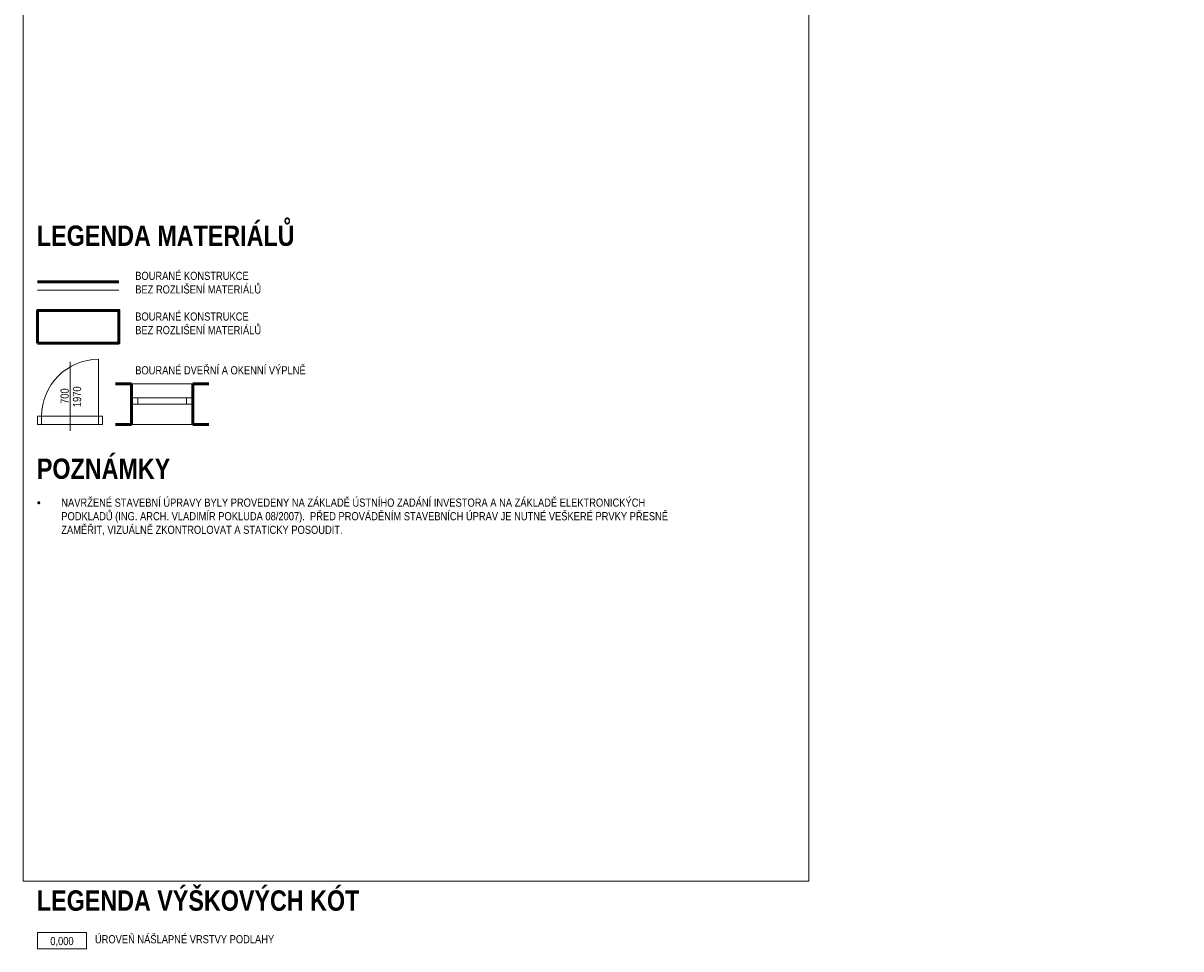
# Model space of a CAD drawing. Header units: millimetres. Extents: x 26913 to 168082, y -32666 to 39118.
# Tile 18 of 20: x 136763 to 150983, y 16385 to 27752. Entities that reach past the tile are written whole.
import ezdxf
from ezdxf.enums import TextEntityAlignment as Align

# ---------------------------------------------------------------- set-up
doc = ezdxf.new("R2010")
doc.units = ezdxf.units.MM
doc.header["$LTSCALE"] = 400
doc.layers.get('0').update_dxf_attribs({"color": 250})
for name, color, linetype, lineweight in [('B_pohled', 7, 'Continuous', 18), ('B_výplně otvorů', 7, 'Continuous', 18), ('B_řez', 7, 'Continuous', 50), ('N_kóty_výškové', 160, 'Continuous', 13), ('N_legenda', 7, 'Continuous', 13)]:
    doc.layers.add(name, color=color, linetype=linetype, lineweight=lineweight)
doc.layers.add('X_pomocná', color=40, linetype='Continuous', lineweight=70, plot=False)
doc.styles.add('AT_Nadpis 1', font='ARIALN.TTF', dxfattribs={"height": 250})
doc.styles.get("Standard").update_dxf_attribs({"font": 'ARIALN.TTF'})

# ---------------------------------------------------------------- blocks, each defined once
blk = doc.blocks.new('*U54')
for p, q in [((12, 0), (0, 0)), ((0, 0), (0, -4)), ((12, -4), (12, 0)), ((0, -4), (12, -4))]:
    blk.add_line(p, q)
blk.add_attdef('VYSKA', text='', height=2).set_placement((6, -3.08), align=Align.CENTER)
blk = doc.blocks.new('*U53')
at = {"color": 0}
for p, q in [((0, 75), (750, 75)), ((0, 75), (0, 0)), ((0, 0), (750, 0)), ((75, 75), (75, 0)), ((675, 0), (675, 75)), ((750, 0), (750, 75))]:
    blk.add_line(p, q, dxfattribs=at)
blk = doc.blocks.new('*U56')
for p, q in [((0, -78), (0, 771)), ((-400, 100), (-400, 0)), ((400, 100), (400, 0))]:
    blk.add_line(p, q)
at = {"linetype": 'ByBlock'}
for p, q in [((350, 100), (350, 800)), ((-350, 100), (-400, 100)), ((-350, 0), (-400, 0)), ((-350, 100), (-350, 0)), ((350, 0), (350, 100)), ((400, 100), (350, 100)), ((400, 0), (350, 0))]:
    blk.add_line(p, q, dxfattribs=at)
at = {"linetype": 'Continuous'}
for p, q in [((350, 100), (-350, 100)), ((350, 0), (-350, 0))]:
    blk.add_line(p, q, dxfattribs=at)
at = {"linetype": 'ByBlock'}
blk.add_arc((350, 100), 700, 90, 180, dxfattribs=at)
at = {"flags": 8}
blk.add_attdef('SIRKA', text='', height=100, rotation=90, dxfattribs=at).set_placement((13, 348), align=Align.BOTTOM_CENTER)
blk.add_attdef('VYSKA', text='', height=100, rotation=90, dxfattribs=at).set_placement((35, 340), align=Align.TOP_CENTER)

msp = doc.modelspace()

# ---------------------------------------------------------------- linework, layer by layer
at = {"layer": 'B_pohled'}
msp.add_lwpolyline([(136939, 24474), (137939, 24474)], dxfattribs=at)
at = {"layer": 'B_výplně otvorů'}
for points in [[(138845, 23324), (138095, 23324)], [(138845, 22824), (138095, 22824)]]:
    msp.add_lwpolyline(points, dxfattribs=at)
at = {"layer": 'B_řez'}
for points in [[(136939, 24574), (137939, 24574)], [(137895, 23324), (138095, 23324)], [(138095, 22824), (138095, 23324)], [(138845, 22824), (138845, 23324)], [(138845, 23324), (139045, 23324)], [(137895, 22824), (138095, 22824)], [(138845, 22824), (139045, 22824)]]:
    msp.add_lwpolyline(points, dxfattribs=at)
msp.add_lwpolyline([(136939, 23824), (137939, 23824), (137939, 24224), (136939, 24224)], close=True, dxfattribs=at)
at = {"layer": 'X_pomocná', "lineweight": 18}
msp.add_lwpolyline([(136763, 17214), (146413, 17214), (146413, 32064), (136763, 32064)], close=True, dxfattribs=at)

# ---------------------------------------------------------------- block references
at = {"layer": 'B_výplně otvorů'}
ref = msp.add_blockref('*U56', (137339, 22824), dxfattribs=at)
ref.add_attrib('VYSKA', '1970', dxfattribs={"layer": '0', "height": 100, "rotation": 90}).set_placement((137374, 23164), align=Align.TOP_CENTER)
ref.add_attrib('SIRKA', '700', dxfattribs={"layer": '0', "height": 100, "rotation": 90}).set_placement((137352, 23172), align=Align.BOTTOM_CENTER)
msp.add_blockref('*U53', (138095, 23074), dxfattribs=at)
at = {"layer": 'N_kóty_výškové', "xscale": 50, "yscale": 50, "zscale": 50}
msp.add_blockref('*U54', (136939, 16585), dxfattribs=at).add_auto_attribs({'VYSKA': '0,000'})

# ---------------------------------------------------------------- texts
at = {"layer": 'N_legenda', "attachment_point": 1}
for s, width, insert, char_height in [('{\\fArial Narrow|b1|i0|c238|p34;LEGENDA MATERIÁLŮ}', 6033.62, (136931, 25267), 250), ('BOURANÉ KONSTRUKCE\\PBEZ ROZLIŠENÍ MATERIÁLŮ', 3448.77, (138139, 24699), 100), ('BOURANÉ KONSTRUKCE\\PBEZ ROZLIŠENÍ MATERIÁLŮ', 3448.77, (138139, 24199), 100), ('BOURANÉ DVEŘNÍ A OKENNÍ VÝPLNĚ', 3448.77, (138139, 23539), 100), ('\\A1;\\pi-300,l300,t300,5700;{\\fSymbol|b0|i0|c2|p18;·^I}NAVRŽENÉ STAVEBNÍ ÚPRAVY BYLY PROVEDENY NA ZÁKLADĚ ÚSTNÍHO ZADÁNÍ INVESTORA A NA ZÁKLADĚ ELEKTRONICKÝCH PODKLADŮ (ING. ARCH. VLADIMÍR POKLUDA 08/2007).  PŘED PROVÁDĚNÍM STAVEBNÍCH ÚPRAV JE NUTNÉ VEŠKERÉ PRVKY PŘESNĚ ZAMĚŘIT, VIZUÁLNĚ ZKONTROLOVAT A STATICKY POSOUDIT.', 7750.68, (136931, 21914), 100), ('ÚROVEŇ NÁŠLAPNÉ VRSTVY PODLAHY', 6033.62, (137644, 16553), 100)]:
    msp.add_mtext_dynamic_manual_height_columns(s, width=width, gutter_width=12.5, heights=[0], dxfattribs=dict(at, insert=insert, char_height=char_height))
at = {"layer": 'N_legenda', "char_height": 250, "attachment_point": 1, "style": 'AT_Nadpis 1'}
for s, insert in [('{\\fArial Narrow|b1|i0|c238|p34;POZNÁMKY}', (136931, 22406)), ('{\\fArial Narrow|b1|i0|c238|p34;LEGENDA VÝŠKOVÝCH KÓT}', (136931, 17103))]:
    msp.add_mtext_dynamic_manual_height_columns(s, width=6033.62, gutter_width=12.5, heights=[0], dxfattribs=dict(at, insert=insert))

doc.saveas('drawing.dxf')
